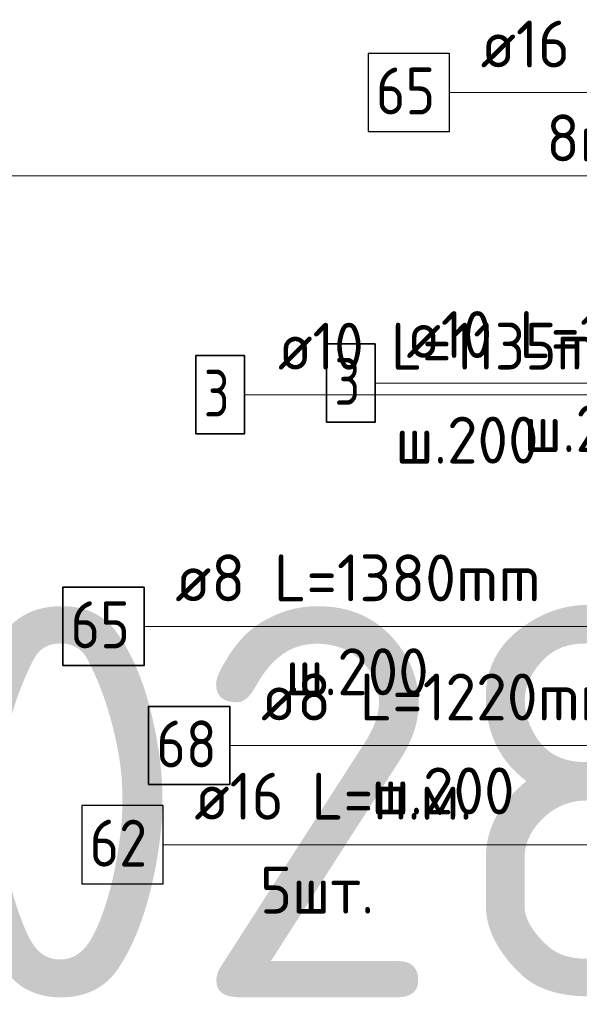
# Model space of a CAD drawing. Header units: metres. Extents: x -38 to 107, y -15 to 21.
# Tile 68 of 167: x 71.606 to 71.964, y 3.142 to 3.772. Entities that reach past the tile are written whole.
import ezdxf

# ---------------------------------------------------------------- set-up
doc = ezdxf.new("R2010")
doc.units = ezdxf.units.M
for name, color, linetype, lineweight in [('XR$3$Арм.стержн. Арматура края', 96, 'Continuous', 35), ('XR$3$Арм.стержн.горизонт. 1', 180, 'Continuous', 35), ('XR$4$Текст_ примечание', 7, 'Continuous', 13), ('XR$5$Арм.стержн. Арматура края', 96, 'Continuous', 35), ('XR$5$Арм.стержн. Хомут', 240, 'Continuous', 35), ('XR$5$Арм.стержн.горизонт. 1', 180, 'Continuous', 35)]:
    doc.layers.add(name, color=color, linetype=linetype, lineweight=lineweight)
doc.styles.add('ISOCPEUR', font='txt')

msp = doc.modelspace()

# ---------------------------------------------------------------- linework, layer by layer
at = {"layer": 'XR$3$Арм.стержн. Арматура края', "color": 7, "linetype": 'Continuous', "lineweight": 13, "transparency": 33554687}
for p, q in [((71.83381, 3.53929), (72.14081, 3.53929)), ((71.68599, 3.38379), (72.05399, 3.38379))]:
    msp.add_line(p, q, dxfattribs=at)
at = {"layer": 'XR$3$Арм.стержн. Арматура края', "color": 7, "linetype": 'Continuous', "lineweight": 35, "transparency": 33554687}
for points in [[(71.80281, 3.51429), (71.83381, 3.51429), (71.83381, 3.56429), (71.80281, 3.56429), (71.80281, 3.51429)], [(71.63399, 3.35879), (71.68599, 3.35879), (71.68599, 3.40879), (71.63399, 3.40879), (71.63399, 3.35879)]]:
    msp.add_lwpolyline(points, dxfattribs=at)
at = {"layer": 'XR$3$Арм.стержн.горизонт. 1', "color": 7, "linetype": 'Continuous', "lineweight": 13, "transparency": 33554687}
msp.add_line((71.6982, 3.24427), (71.9842, 3.24427), dxfattribs=at)
at = {"layer": 'XR$3$Арм.стержн.горизонт. 1', "color": 7, "linetype": 'Continuous', "lineweight": 25, "transparency": 33554687}
msp.add_lwpolyline([(71.6462, 3.21927), (71.6982, 3.21927), (71.6982, 3.26927), (71.6462, 3.26927), (71.6462, 3.21927)], dxfattribs=at)
at = {"layer": 'XR$4$Текст_ примечание', "color": 7, "linetype": 'Continuous', "lineweight": 13, "transparency": 33554687}
msp.add_line((86.41979, 3.67171), (67.91979, 3.67171), dxfattribs=at)
at = {"layer": 'XR$5$Арм.стержн. Арматура края', "color": 7, "linetype": 'Continuous', "lineweight": 13, "transparency": 33554687}
msp.add_line((71.75022, 3.53184), (72.06022, 3.53184), dxfattribs=at)
at = {"layer": 'XR$5$Арм.стержн. Арматура края', "color": 7, "linetype": 'Continuous', "lineweight": 35, "transparency": 33554687}
msp.add_lwpolyline([(71.71922, 3.50684), (71.75022, 3.50684), (71.75022, 3.55684), (71.71922, 3.55684), (71.71922, 3.50684)], dxfattribs=at)
at = {"layer": 'XR$5$Арм.стержн. Хомут', "color": 7, "linetype": 'Continuous', "lineweight": 13, "transparency": 33554687}
msp.add_line((71.74088, 3.30766), (72.03888, 3.30766), dxfattribs=at)
at = {"layer": 'XR$5$Арм.стержн. Хомут', "color": 7, "linetype": 'Continuous', "lineweight": 35, "transparency": 33554687}
msp.add_lwpolyline([(71.68888, 3.28266), (71.74088, 3.28266), (71.74088, 3.33266), (71.68888, 3.33266), (71.68888, 3.28266)], dxfattribs=at)
at = {"layer": 'XR$5$Арм.стержн.горизонт. 1', "color": 7, "linetype": 'Continuous', "lineweight": 13, "transparency": 33554687}
msp.add_line((71.88132, 3.72498), (72.10732, 3.72498), dxfattribs=at)
at = {"layer": 'XR$5$Арм.стержн.горизонт. 1', "color": 7, "linetype": 'Continuous', "lineweight": 25, "transparency": 33554687}
msp.add_lwpolyline([(71.82932, 3.69998), (71.88132, 3.69998), (71.88132, 3.74998), (71.82932, 3.74998), (71.82932, 3.69998)], dxfattribs=at)

# ---------------------------------------------------------------- texts
at = {"layer": 'XR$3$Арм.стержн. Арматура края', "color": 7, "linetype": 'Continuous', "lineweight": 25, "transparency": 33554687, "char_height": 0.03, "attachment_point": 7, "style": 'ISOCPEUR'}
for s, insert, width in [('\\W0.92;ø10 L=1135mm ', (71.85381, 3.55529), 0.2806692), ('\\W0.78;3', (71.80781, 3.52529), 0.0326407), ('\\W0.95;ш.200 ', (71.92881, 3.49529), 0.1311996), ('\\W0.96;ø8 L=1380mm ', (71.70599, 3.39979), 0.2722217), ('\\W0.87;65', (71.63899, 3.36979), 0.0550812), ('\\W0.95;ш.200 ', (71.77649, 3.33979), 0.1311996)]:
    msp.add_mtext(s, dxfattribs=dict(at, insert=insert, width=width))
at = {"layer": 'XR$3$Арм.стержн.горизонт. 1', "color": 7, "linetype": 'Continuous', "lineweight": 25, "transparency": 33554687, "char_height": 0.03, "attachment_point": 7, "style": 'ISOCPEUR'}
for s, insert, width in [('\\W0.94;ø16 L=п.м.', (71.7182, 3.26027), 0.1999832), ('\\W0.87;62', (71.6512, 3.23027), 0.0550812), ('\\W0.94;5шт. ', (71.7602, 3.20027), 0.1161286)]:
    msp.add_mtext(s, dxfattribs=dict(at, insert=insert, width=width))
at = {"layer": 'XR$4$Текст_ примечание', "color": 7, "linetype": 'Continuous', "lineweight": 35, "transparency": 33554687, "insert": (70.35063, 3.14671), "char_height": 0.25, "width": 2.7437149, "attachment_point": 7, "style": 'ISOCPEUR'}
msp.add_mtext('\\W0.96;ГОСТ 34028-2016', dxfattribs=at)
at = {"layer": 'XR$5$Арм.стержн. Арматура края', "color": 7, "linetype": 'Continuous', "lineweight": 25, "transparency": 33554687, "char_height": 0.03, "attachment_point": 7, "style": 'ISOCPEUR'}
for s, insert, width in [('\\W0.92;ø10 L=1135mm ', (71.77172, 3.54784), 0.2806692), ('\\W0.78;3', (71.72422, 3.51784), 0.0326407), ('\\W0.95;ш.200 ', (71.84672, 3.48784), 0.1311995)]:
    msp.add_mtext(s, dxfattribs=dict(at, insert=insert, width=width))
at = {"layer": 'XR$5$Арм.стержн. Хомут', "color": 7, "linetype": 'Continuous', "lineweight": 25, "transparency": 33554687, "char_height": 0.03, "attachment_point": 7, "style": 'ISOCPEUR'}
for s, insert, width in [('\\W0.96;ø8 L=1220mm ', (71.76088, 3.32366), 0.2722217), ('\\W0.87;68', (71.69388, 3.29366), 0.0550812), ('\\W0.95;ш.200 ', (71.83138, 3.26366), 0.1311995)]:
    msp.add_mtext(s, dxfattribs=dict(at, insert=insert, width=width))
at = {"layer": 'XR$5$Арм.стержн.горизонт. 1', "color": 7, "linetype": 'Continuous', "lineweight": 25, "transparency": 33554687, "char_height": 0.03, "attachment_point": 7, "style": 'ISOCPEUR'}
for s, insert, width in [('\\W0.94;ø16 L=п.м.', (71.90132, 3.74098), 0.1999832), ('\\W0.87;65', (71.83432, 3.71098), 0.0550812), ('\\W0.94;8шт. ', (71.94332, 3.68098), 0.1161286)]:
    msp.add_mtext(s, dxfattribs=dict(at, insert=insert, width=width))

doc.saveas('drawing.dxf')
